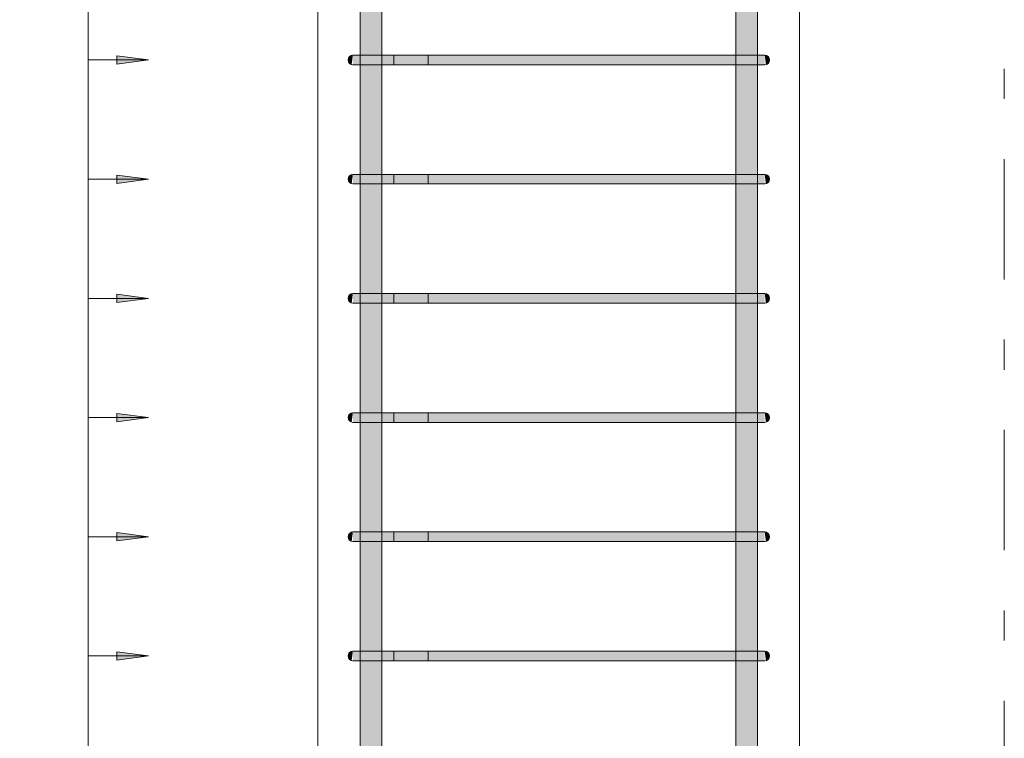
# Model space of a CAD drawing. Header units: millimetres. Extents: x 4307 to 42792, y 1610 to 10025.
# Tile 2 of 256: x 5152 to 5970, y 3254 to 3851. Entities that reach past the tile are written whole.
import ezdxf

# ---------------------------------------------------------------- set-up
doc = ezdxf.new("R2010")
doc.units = ezdxf.units.MM
doc.linetypes.add('Čára osnovy', pattern=[225, 100, -50, 25, -50])
for name, color, linetype, lineweight in [('A-ANNO-DIMS', 211, 'Continuous', 5), ('A-ANNO-DIMS-25', 211, 'Continuous', 5), ('S-COLS', 52, 'Continuous', 9), ('S-GRID', 1, 'Continuous', 5), ('S-RBAR', 171, 'Continuous', 5)]:
    doc.layers.add(name, color=color, linetype=linetype, lineweight=lineweight)
doc.styles.add('Arial_1', font='arial.ttf', dxfattribs={"height": 62.5})
doc.dimstyles.new('Výztuž_kusy__řezy__2', dxfattribs={"dimscale": 304.8, "dimtxt": 0.18, "dimasz": 0, "dimexe": 0, "dimexo": 0.0625, "dimgap": 0.082021, "dimtad": 1, "dimdec": 0, "dimzin": 0, "dimdsep": 46, "dimtxsty": 'Arial_1', "dimblk1": 'NONE', "dimblk2": 'NONE', "dimsah": 1, "dimcen": 0.09, "dimazin": 0, "dimtfac": 1, "dimtdec": 4, "dimtix": 1, "dimtmove": 0, "dimatfit": 3, "dimfxl": 0.164042, "dimfxlon": 1, "dimtvp": 1, "dimtfill": 1, "dimtolj": 1, "dimtzin": 0, "dimarcsym": 2})

# ---------------------------------------------------------------- blocks, each defined once
blk = doc.blocks.new('DIMBLOCK482-V1')
at = {"layer": 'A-ANNO-DIMS-25'}
for points in [[(5259.19, 3916.89), (5232.9, 3920.36), (5232.9, 3913.43)], [(5259.19, 3817.89), (5232.9, 3821.35), (5232.9, 3814.43)]]:
    blk.add_hatch(color=256, dxfattribs=at).paths.add_polyline_path(points)
for p, q in [((5209.19, 3916.89), (5209.19, 3817.89)), ((5209.19, 3916.89), (5209.19, 3916.89)), ((5209.19, 3916.89), (5259.19, 3916.89)), ((5259.19, 3916.89), (5232.9, 3920.36)), ((5232.9, 3920.36), (5232.9, 3913.43)), ((5232.9, 3913.43), (5259.19, 3916.89)), ((5259.19, 3817.89), (5232.9, 3821.35)), ((5232.9, 3821.35), (5232.9, 3814.43)), ((5209.19, 3817.89), (5209.19, 3817.89)), ((5209.19, 3817.89), (5259.19, 3817.89)), ((5232.9, 3814.43), (5259.19, 3817.89))]:
    blk.add_line(p, q, dxfattribs=at)
blk = doc.blocks.new('_None')
blk = doc.blocks.new('DIMBLOCK483-V1')
at = {"layer": 'A-ANNO-DIMS-25'}
for points in [[(5259.19, 3817.89), (5232.9, 3821.35), (5232.9, 3814.43)], [(5259.19, 3718.88), (5232.9, 3722.34), (5232.9, 3715.42)]]:
    blk.add_hatch(color=256, dxfattribs=at).paths.add_polyline_path(points)
for p, q in [((5259.19, 3817.89), (5232.9, 3821.35)), ((5232.9, 3821.35), (5232.9, 3814.43)), ((5209.19, 3817.89), (5209.19, 3718.88)), ((5209.19, 3817.89), (5209.19, 3817.89)), ((5209.19, 3817.89), (5259.19, 3817.89)), ((5232.9, 3814.43), (5259.19, 3817.89)), ((5259.19, 3718.88), (5232.9, 3722.34)), ((5232.9, 3722.34), (5232.9, 3715.42)), ((5209.19, 3718.88), (5209.19, 3718.88)), ((5209.19, 3718.88), (5259.19, 3718.88)), ((5232.9, 3715.42), (5259.19, 3718.88))]:
    blk.add_line(p, q, dxfattribs=at)
blk = doc.blocks.new('DIMBLOCK484-V1')
at = {"layer": 'A-ANNO-DIMS-25'}
for points in [[(5259.19, 3718.88), (5232.9, 3722.34), (5232.9, 3715.42)], [(5259.19, 3619.88), (5232.9, 3623.34), (5232.9, 3616.41)]]:
    blk.add_hatch(color=256, dxfattribs=at).paths.add_polyline_path(points)
for p, q in [((5259.19, 3718.88), (5232.9, 3722.34)), ((5232.9, 3722.34), (5232.9, 3715.42)), ((5209.19, 3718.88), (5209.19, 3619.88)), ((5209.19, 3718.88), (5209.19, 3718.88)), ((5209.19, 3718.88), (5259.19, 3718.88)), ((5232.9, 3715.42), (5259.19, 3718.88)), ((5259.19, 3619.88), (5232.9, 3623.34)), ((5232.9, 3623.34), (5232.9, 3616.41)), ((5209.19, 3619.88), (5209.19, 3619.88)), ((5209.19, 3619.88), (5259.19, 3619.88)), ((5232.9, 3616.41), (5259.19, 3619.88))]:
    blk.add_line(p, q, dxfattribs=at)
blk = doc.blocks.new('DIMBLOCK485-V1')
at = {"layer": 'A-ANNO-DIMS-25'}
for points in [[(5259.19, 3619.88), (5232.9, 3623.34), (5232.9, 3616.41)], [(5259.19, 3520.87), (5232.9, 3524.33), (5232.9, 3517.41)]]:
    blk.add_hatch(color=256, dxfattribs=at).paths.add_polyline_path(points)
for p, q in [((5259.19, 3619.88), (5232.9, 3623.34)), ((5232.9, 3623.34), (5232.9, 3616.41)), ((5209.19, 3619.88), (5209.19, 3520.87)), ((5209.19, 3619.88), (5209.19, 3619.88)), ((5209.19, 3619.88), (5259.19, 3619.88)), ((5232.9, 3616.41), (5259.19, 3619.88)), ((5209.19, 3520.87), (5209.19, 3520.87)), ((5209.19, 3520.87), (5259.19, 3520.87)), ((5259.19, 3520.87), (5232.9, 3524.33)), ((5232.9, 3524.33), (5232.9, 3517.41)), ((5232.9, 3517.41), (5259.19, 3520.87))]:
    blk.add_line(p, q, dxfattribs=at)
blk = doc.blocks.new('DIMBLOCK486-V1')
at = {"layer": 'A-ANNO-DIMS-25'}
for points in [[(5259.19, 3520.87), (5232.9, 3524.33), (5232.9, 3517.41)], [(5259.19, 3421.86), (5232.9, 3425.32), (5232.9, 3418.4)]]:
    blk.add_hatch(color=256, dxfattribs=at).paths.add_polyline_path(points)
for p, q in [((5209.19, 3520.87), (5209.19, 3421.86)), ((5209.19, 3520.87), (5209.19, 3520.87)), ((5209.19, 3520.87), (5259.19, 3520.87)), ((5259.19, 3520.87), (5232.9, 3524.33)), ((5232.9, 3524.33), (5232.9, 3517.41)), ((5232.9, 3517.41), (5259.19, 3520.87)), ((5209.19, 3421.86), (5209.19, 3421.86)), ((5209.19, 3421.86), (5259.19, 3421.86)), ((5259.19, 3421.86), (5232.9, 3425.32)), ((5232.9, 3425.32), (5232.9, 3418.4)), ((5232.9, 3418.4), (5259.19, 3421.86))]:
    blk.add_line(p, q, dxfattribs=at)
blk = doc.blocks.new('DIMBLOCK487-V1')
at = {"layer": 'A-ANNO-DIMS-25'}
for points in [[(5259.19, 3421.86), (5232.9, 3425.32), (5232.9, 3418.4)], [(5259.19, 3322.86), (5232.9, 3326.32), (5232.9, 3319.4)]]:
    blk.add_hatch(color=256, dxfattribs=at).paths.add_polyline_path(points)
for p, q in [((5209.19, 3421.86), (5209.19, 3322.86)), ((5209.19, 3421.86), (5209.19, 3421.86)), ((5209.19, 3421.86), (5259.19, 3421.86)), ((5259.19, 3421.86), (5232.9, 3425.32)), ((5232.9, 3425.32), (5232.9, 3418.4)), ((5232.9, 3418.4), (5259.19, 3421.86)), ((5209.19, 3322.86), (5209.19, 3322.86)), ((5209.19, 3322.86), (5259.19, 3322.86)), ((5259.19, 3322.86), (5232.9, 3326.32)), ((5232.9, 3326.32), (5232.9, 3319.4)), ((5232.9, 3319.4), (5259.19, 3322.86))]:
    blk.add_line(p, q, dxfattribs=at)
blk = doc.blocks.new('DIMBLOCK488-V1')
at = {"layer": 'A-ANNO-DIMS-25'}
for points in [[(5259.19, 3322.86), (5232.9, 3326.32), (5232.9, 3319.4)], [(5259.19, 3223.85), (5232.9, 3227.31), (5232.9, 3220.39)]]:
    blk.add_hatch(color=256, dxfattribs=at).paths.add_polyline_path(points)
for p, q in [((5209.19, 3322.86), (5209.19, 3223.85)), ((5209.19, 3322.86), (5209.19, 3322.86)), ((5209.19, 3322.86), (5259.19, 3322.86)), ((5259.19, 3322.86), (5232.9, 3326.32)), ((5232.9, 3326.32), (5232.9, 3319.4)), ((5232.9, 3319.4), (5259.19, 3322.86)), ((5209.19, 3223.85), (5209.19, 3223.85)), ((5209.19, 3223.85), (5259.19, 3223.85)), ((5259.19, 3223.85), (5232.9, 3227.31)), ((5232.9, 3227.31), (5232.9, 3220.39)), ((5232.9, 3220.39), (5259.19, 3223.85))]:
    blk.add_line(p, q, dxfattribs=at)
blk = doc.blocks.new('DIMBLOCK495-V1')
at = {"layer": 'A-ANNO-DIMS-25'}
for points in [[(5259.19, 5600), (5232.9, 5603.46), (5232.9, 5596.54)], [(5259.19, 5500.99), (5232.9, 5504.45), (5232.9, 5497.53)], [(5259.19, 5401.99), (5232.9, 5405.45), (5232.9, 5398.53)], [(5259.19, 5302.98), (5232.9, 5306.44), (5232.9, 5299.52)], [(5259.19, 5203.98), (5232.9, 5207.44), (5232.9, 5200.51)], [(5259.19, 5104.97), (5232.9, 5108.43), (5232.9, 5101.51)], [(5259.19, 5005.96), (5232.9, 5009.42), (5232.9, 5002.5)], [(5259.19, 4906.96), (5232.9, 4910.42), (5232.9, 4903.5)], [(5259.19, 4807.95), (5232.9, 4811.41), (5232.9, 4804.49)], [(5259.19, 4708.94), (5232.9, 4712.4), (5232.9, 4705.48)], [(5259.19, 4609.94), (5232.9, 4613.4), (5232.9, 4606.48)], [(5259.19, 4510.93), (5232.9, 4514.39), (5232.9, 4507.47)], [(5259.19, 4411.93), (5232.9, 4415.39), (5232.9, 4408.46)], [(5259.19, 4312.92), (5232.9, 4316.38), (5232.9, 4309.46)], [(5259.19, 4213.91), (5232.9, 4217.37), (5232.9, 4210.45)], [(5259.19, 4114.91), (5232.9, 4118.37), (5232.9, 4111.45)], [(5259.19, 4015.9), (5232.9, 4019.36), (5232.9, 4012.44)], [(5259.19, 3916.89), (5232.9, 3920.36), (5232.9, 3913.43)], [(5259.19, 3817.89), (5232.9, 3821.35), (5232.9, 3814.43)], [(5259.19, 3718.88), (5232.9, 3722.34), (5232.9, 3715.42)], [(5259.19, 3619.88), (5232.9, 3623.34), (5232.9, 3616.41)], [(5259.19, 3520.87), (5232.9, 3524.33), (5232.9, 3517.41)], [(5259.19, 3421.86), (5232.9, 3425.32), (5232.9, 3418.4)], [(5259.19, 3322.86), (5232.9, 3326.32), (5232.9, 3319.4)], [(5259.19, 3223.85), (5232.9, 3227.31), (5232.9, 3220.39)], [(5259.19, 3124.84), (5232.9, 3128.31), (5232.9, 3121.38)], [(5259.19, 3025.84), (5232.9, 3029.3), (5232.9, 3022.38)], [(5259.19, 2926.83), (5232.9, 2930.29), (5232.9, 2923.37)], [(5259.19, 2827.83), (5232.9, 2831.29), (5232.9, 2824.36)], [(5259.19, 2728.82), (5232.9, 2732.28), (5232.9, 2725.36)], [(5259.19, 2629.81), (5232.9, 2633.27), (5232.9, 2626.35)]]:
    blk.add_hatch(color=256, dxfattribs=at).paths.add_polyline_path(points)
for p, q in [((5259.19, 5600), (5232.9, 5603.46)), ((5232.9, 5603.46), (5232.9, 5596.54)), ((5209.19, 5600), (5209.19, 2629.81)), ((5209.19, 5600), (5209.19, 5500.99)), ((5209.19, 5600), (5209.19, 5600)), ((5209.19, 5600), (5259.19, 5600)), ((5232.9, 5596.54), (5259.19, 5600)), ((5259.19, 5500.99), (5232.9, 5504.45)), ((5232.9, 5504.45), (5232.9, 5497.53)), ((5209.19, 5500.99), (5209.19, 5401.99)), ((5209.19, 5500.99), (5209.19, 5500.99)), ((5209.19, 5500.99), (5259.19, 5500.99)), ((5232.9, 5497.53), (5259.19, 5500.99)), ((5259.19, 5401.99), (5232.9, 5405.45)), ((5232.9, 5405.45), (5232.9, 5398.53)), ((5209.19, 5401.99), (5209.19, 5302.98)), ((5209.19, 5401.99), (5209.19, 5401.99)), ((5209.19, 5401.99), (5259.19, 5401.99)), ((5232.9, 5398.53), (5259.19, 5401.99)), ((5209.19, 5302.98), (5209.19, 5203.98)), ((5209.19, 5302.98), (5209.19, 5302.98)), ((5209.19, 5302.98), (5259.19, 5302.98)), ((5259.19, 5302.98), (5232.9, 5306.44)), ((5232.9, 5306.44), (5232.9, 5299.52)), ((5232.9, 5299.52), (5259.19, 5302.98)), ((5209.19, 5203.98), (5209.19, 5104.97)), ((5209.19, 5203.98), (5209.19, 5203.98)), ((5209.19, 5203.98), (5259.19, 5203.98)), ((5259.19, 5203.98), (5232.9, 5207.44)), ((5232.9, 5207.44), (5232.9, 5200.51)), ((5232.9, 5200.51), (5259.19, 5203.98)), ((5209.19, 5104.97), (5209.19, 5005.96)), ((5209.19, 5104.97), (5209.19, 5104.97)), ((5209.19, 5104.97), (5259.19, 5104.97)), ((5259.19, 5104.97), (5232.9, 5108.43)), ((5232.9, 5108.43), (5232.9, 5101.51)), ((5232.9, 5101.51), (5259.19, 5104.97)), ((5209.19, 5005.96), (5209.19, 4906.96)), ((5209.19, 5005.96), (5209.19, 5005.96)), ((5209.19, 5005.96), (5259.19, 5005.96)), ((5259.19, 5005.96), (5232.9, 5009.42)), ((5232.9, 5009.42), (5232.9, 5002.5)), ((5232.9, 5002.5), (5259.19, 5005.96)), ((5209.19, 4906.96), (5209.19, 4807.95)), ((5209.19, 4906.96), (5209.19, 4906.96)), ((5209.19, 4906.96), (5259.19, 4906.96)), ((5259.19, 4906.96), (5232.9, 4910.42)), ((5232.9, 4910.42), (5232.9, 4903.5)), ((5232.9, 4903.5), (5259.19, 4906.96)), ((5259.19, 4807.95), (5232.9, 4811.41)), ((5232.9, 4811.41), (5232.9, 4804.49)), ((5209.19, 4807.95), (5209.19, 4708.94)), ((5209.19, 4807.95), (5209.19, 4807.95)), ((5209.19, 4807.95), (5259.19, 4807.95)), ((5232.9, 4804.49), (5259.19, 4807.95)), ((5259.19, 4708.94), (5232.9, 4712.4)), ((5232.9, 4712.4), (5232.9, 4705.48)), ((5209.19, 4708.94), (5209.19, 4609.94)), ((5209.19, 4708.94), (5209.19, 4708.94)), ((5209.19, 4708.94), (5259.19, 4708.94)), ((5232.9, 4705.48), (5259.19, 4708.94)), ((5259.19, 4609.94), (5232.9, 4613.4)), ((5232.9, 4613.4), (5232.9, 4606.48)), ((5209.19, 4609.94), (5209.19, 4510.93)), ((5209.19, 4609.94), (5209.19, 4609.94)), ((5209.19, 4609.94), (5259.19, 4609.94)), ((5232.9, 4606.48), (5259.19, 4609.94)), ((5259.19, 4510.93), (5232.9, 4514.39)), ((5232.9, 4514.39), (5232.9, 4507.47)), ((5209.19, 4510.93), (5209.19, 4411.93)), ((5209.19, 4510.93), (5209.19, 4510.93)), ((5209.19, 4510.93), (5259.19, 4510.93)), ((5232.9, 4507.47), (5259.19, 4510.93)), ((5209.19, 4411.93), (5209.19, 4312.92)), ((5209.19, 4411.93), (5209.19, 4411.93)), ((5209.19, 4411.93), (5259.19, 4411.93)), ((5259.19, 4411.93), (5232.9, 4415.39)), ((5232.9, 4415.39), (5232.9, 4408.46)), ((5232.9, 4408.46), (5259.19, 4411.93)), ((5209.19, 4312.92), (5209.19, 4213.91)), ((5209.19, 4312.92), (5209.19, 4312.92)), ((5209.19, 4312.92), (5259.19, 4312.92)), ((5259.19, 4312.92), (5232.9, 4316.38)), ((5232.9, 4316.38), (5232.9, 4309.46)), ((5232.9, 4309.46), (5259.19, 4312.92)), ((5209.19, 4213.91), (5209.19, 4114.91)), ((5209.19, 4213.91), (5209.19, 4213.91)), ((5209.19, 4213.91), (5259.19, 4213.91)), ((5259.19, 4213.91), (5232.9, 4217.37)), ((5232.9, 4217.37), (5232.9, 4210.45)), ((5232.9, 4210.45), (5259.19, 4213.91)), ((5209.19, 4114.91), (5209.19, 4015.9)), ((5209.19, 4114.91), (5209.19, 4114.91)), ((5209.19, 4114.91), (5259.19, 4114.91)), ((5259.19, 4114.91), (5232.9, 4118.37)), ((5232.9, 4118.37), (5232.9, 4111.45)), ((5232.9, 4111.45), (5259.19, 4114.91)), ((5209.19, 4015.9), (5209.19, 3916.89)), ((5209.19, 4015.9), (5209.19, 4015.9)), ((5209.19, 4015.9), (5259.19, 4015.9)), ((5259.19, 4015.9), (5232.9, 4019.36)), ((5232.9, 4019.36), (5232.9, 4012.44)), ((5232.9, 4012.44), (5259.19, 4015.9)), ((5209.19, 3916.89), (5209.19, 3817.89)), ((5209.19, 3916.89), (5209.19, 3916.89)), ((5209.19, 3916.89), (5259.19, 3916.89)), ((5259.19, 3916.89), (5232.9, 3920.36)), ((5232.9, 3920.36), (5232.9, 3913.43)), ((5232.9, 3913.43), (5259.19, 3916.89)), ((5259.19, 3817.89), (5232.9, 3821.35)), ((5232.9, 3821.35), (5232.9, 3814.43)), ((5209.19, 3817.89), (5209.19, 3718.88)), ((5209.19, 3817.89), (5209.19, 3817.89)), ((5209.19, 3817.89), (5259.19, 3817.89)), ((5232.9, 3814.43), (5259.19, 3817.89)), ((5259.19, 3718.88), (5232.9, 3722.34)), ((5232.9, 3722.34), (5232.9, 3715.42)), ((5209.19, 3718.88), (5209.19, 3619.88)), ((5209.19, 3718.88), (5209.19, 3718.88)), ((5209.19, 3718.88), (5259.19, 3718.88)), ((5232.9, 3715.42), (5259.19, 3718.88)), ((5259.19, 3619.88), (5232.9, 3623.34)), ((5232.9, 3623.34), (5232.9, 3616.41)), ((5209.19, 3619.88), (5209.19, 3520.87)), ((5209.19, 3619.88), (5209.19, 3619.88)), ((5209.19, 3619.88), (5259.19, 3619.88)), ((5232.9, 3616.41), (5259.19, 3619.88)), ((5209.19, 3520.87), (5209.19, 3421.86)), ((5209.19, 3520.87), (5209.19, 3520.87)), ((5209.19, 3520.87), (5259.19, 3520.87)), ((5259.19, 3520.87), (5232.9, 3524.33)), ((5232.9, 3524.33), (5232.9, 3517.41)), ((5232.9, 3517.41), (5259.19, 3520.87)), ((5209.19, 3421.86), (5209.19, 3322.86)), ((5209.19, 3421.86), (5209.19, 3421.86)), ((5209.19, 3421.86), (5259.19, 3421.86)), ((5259.19, 3421.86), (5232.9, 3425.32)), ((5232.9, 3425.32), (5232.9, 3418.4)), ((5232.9, 3418.4), (5259.19, 3421.86)), ((5209.19, 3322.86), (5209.19, 3223.85)), ((5209.19, 3322.86), (5209.19, 3322.86)), ((5209.19, 3322.86), (5259.19, 3322.86)), ((5259.19, 3322.86), (5232.9, 3326.32)), ((5232.9, 3326.32), (5232.9, 3319.4)), ((5232.9, 3319.4), (5259.19, 3322.86)), ((5209.19, 3223.85), (5209.19, 3124.84)), ((5209.19, 3223.85), (5209.19, 3223.85)), ((5209.19, 3223.85), (5259.19, 3223.85)), ((5259.19, 3223.85), (5232.9, 3227.31)), ((5232.9, 3227.31), (5232.9, 3220.39)), ((5232.9, 3220.39), (5259.19, 3223.85)), ((5209.19, 3124.84), (5209.19, 3025.84)), ((5209.19, 3124.84), (5209.19, 3124.84)), ((5209.19, 3124.84), (5259.19, 3124.84)), ((5259.19, 3124.84), (5232.9, 3128.31)), ((5232.9, 3128.31), (5232.9, 3121.38)), ((5232.9, 3121.38), (5259.19, 3124.84)), ((5209.19, 3025.84), (5209.19, 2926.83)), ((5209.19, 3025.84), (5209.19, 3025.84)), ((5209.19, 3025.84), (5259.19, 3025.84)), ((5259.19, 3025.84), (5232.9, 3029.3)), ((5232.9, 3029.3), (5232.9, 3022.38)), ((5232.9, 3022.38), (5259.19, 3025.84)), ((5259.19, 2926.83), (5232.9, 2930.29)), ((5232.9, 2930.29), (5232.9, 2923.37)), ((5209.19, 2926.83), (5209.19, 2827.83)), ((5209.19, 2926.83), (5209.19, 2926.83)), ((5209.19, 2926.83), (5259.19, 2926.83)), ((5232.9, 2923.37), (5259.19, 2926.83)), ((5259.19, 2827.83), (5232.9, 2831.29)), ((5232.9, 2831.29), (5232.9, 2824.36)), ((5209.19, 2827.83), (5209.19, 2728.82)), ((5209.19, 2827.83), (5209.19, 2827.83)), ((5209.19, 2827.83), (5259.19, 2827.83)), ((5232.9, 2824.36), (5259.19, 2827.83)), ((5259.19, 2728.82), (5232.9, 2732.28)), ((5232.9, 2732.28), (5232.9, 2725.36)), ((5209.19, 2728.82), (5209.19, 2629.81)), ((5209.19, 2728.82), (5209.19, 2728.82)), ((5209.19, 2728.82), (5259.19, 2728.82)), ((5232.9, 2725.36), (5259.19, 2728.82)), ((5259.19, 2629.81), (5232.9, 2633.27)), ((5232.9, 2633.27), (5232.9, 2626.35)), ((5209.19, 2629.81), (5209.19, 2629.81)), ((5209.19, 2629.81), (5259.19, 2629.81)), ((5232.9, 2626.35), (5259.19, 2629.81))]:
    blk.add_line(p, q, dxfattribs=at)

msp = doc.modelspace()

# ---------------------------------------------------------------- hatches: boundary and pattern name
at = {"layer": 'S-RBAR'}
h = msp.add_hatch(color=7, dxfattribs=at)
h.paths.add_polyline_path([(5441.35, 2610), (5453.05, 2610), (5452.83, 2625.81), (5435.05, 2625.81), (5435.05, 2610), (5438.1, 2610)])
h.paths.add_polyline_path([(5438.1, 2633.81), (5453.05, 2633.81), (5452.83, 2724.82), (5435.05, 2724.82), (5435.05, 2633.81)])
h.paths.add_polyline_path([(5445.17, 2732.82), (5453.05, 2732.82), (5452.83, 2823.83), (5435.05, 2823.83), (5435.05, 2732.82), (5444.85, 2732.82)])
h.paths.add_polyline_path([(5445.17, 2831.83), (5453.05, 2831.83), (5452.83, 2922.83), (5435.05, 2922.83), (5435.05, 2831.83), (5444.85, 2831.83)])
h.paths.add_polyline_path([(5452.83, 2930.83), (5453.05, 2930.83), (5452.83, 3021.84), (5435.05, 3021.84), (5435.05, 2930.83), (5449, 2930.83)])
h.paths.add_polyline_path([(5441.35, 3029.84), (5453.05, 3029.84), (5452.83, 3120.84), (5435.05, 3120.84), (5435.05, 3029.84), (5438.1, 3029.84)])
h.paths.add_polyline_path([(5441.35, 3128.84), (5453.05, 3128.84), (5452.83, 3219.85), (5435.05, 3219.85), (5435.05, 3128.84), (5438.1, 3128.84)])
h.paths.add_polyline_path([(5445.17, 3227.85), (5453.05, 3227.85), (5452.83, 3318.86), (5435.05, 3318.86), (5435.05, 3227.85), (5444.85, 3227.85)])
h.paths.add_polyline_path([(5441.35, 3326.86), (5453.05, 3326.86), (5452.83, 3417.86), (5435.05, 3417.86), (5435.05, 3326.86), (5438.1, 3326.86)])
h.paths.add_polyline_path([(5444.85, 3425.86), (5453.05, 3425.86), (5452.83, 3516.87), (5435.05, 3516.87), (5435.05, 3425.86), (5441.35, 3425.86)])
h.paths.add_polyline_path([(5445.17, 3524.87), (5453.05, 3524.87), (5452.83, 3615.88), (5435.05, 3615.88), (5435.05, 3524.87), (5444.85, 3524.87)])
h.paths.add_polyline_path([(5452.83, 3623.88), (5453.05, 3623.88), (5452.83, 3714.88), (5435.05, 3714.88), (5435.05, 3623.88), (5449, 3623.88)])
h.paths.add_polyline_path([(5441.35, 3722.88), (5453.05, 3722.88), (5452.83, 3813.89), (5435.05, 3813.89), (5435.05, 3722.88), (5438.1, 3722.88)])
h.paths.add_polyline_path([(5441.35, 3821.89), (5453.05, 3821.89), (5452.83, 3912.89), (5435.05, 3912.89), (5435.05, 3821.89), (5438.1, 3821.89)])
h.paths.add_polyline_path([(5441.35, 3920.89), (5453.05, 3920.89), (5452.83, 4011.9), (5435.05, 4011.9), (5435.05, 3920.89), (5438.1, 3920.89)])
h.paths.add_polyline_path([(5444.85, 4019.9), (5453.05, 4019.9), (5452.83, 4110.91), (5435.05, 4110.91), (5435.05, 4019.9), (5441.35, 4019.9)])
h.paths.add_polyline_path([(5435.05, 4118.91), (5453.05, 4118.91), (5452.83, 4209.91), (5435.05, 4209.91), (5435.05, 4149.2)])
h.paths.add_polyline_path([(5445.17, 4217.91), (5453.05, 4217.91), (5452.83, 4308.92), (5435.05, 4308.64), (5435.05, 4217.91), (5444.85, 4217.91)])
h.paths.add_polyline_path([(5441.35, 4316.92), (5453.05, 4316.92), (5452.83, 4407.93), (5435.05, 4407.93), (5435.05, 4316.92), (5438.1, 4316.92)])
h.paths.add_polyline_path([(5453.05, 4415.93), (5452.83, 4506.93), (5435.05, 4506.93), (5435.05, 4415.93), (5452.83, 4415.93)])
h.paths.add_polyline_path([(5441.35, 4514.93), (5453.05, 4514.93), (5452.83, 4605.94), (5435.05, 4605.94), (5435.05, 4514.93), (5438.1, 4514.93)])
h.paths.add_polyline_path([(5441.35, 4613.94), (5453.05, 4613.94), (5452.83, 4704.94), (5435.05, 4704.94), (5435.05, 4613.94), (5438.1, 4613.94)])
h.paths.add_polyline_path([(5445.17, 4712.94), (5453.05, 4712.94), (5452.83, 4803.95), (5435.05, 4803.95), (5435.05, 4712.94), (5444.85, 4712.94)])
h.paths.add_polyline_path([(5444.85, 4811.95), (5453.05, 4811.95), (5452.83, 4902.96), (5435.05, 4902.96), (5435.05, 4811.95), (5441.35, 4811.95)])
h.paths.add_polyline_path([(5445.17, 4910.96), (5453.05, 4910.96), (5452.83, 5001.96), (5435.05, 5001.96), (5435.05, 4910.96), (5444.85, 4910.96)])
h.paths.add_polyline_path([(5445.17, 5009.96), (5453.05, 5009.96), (5452.83, 5100.97), (5435.05, 5100.97), (5435.05, 5009.96), (5444.85, 5009.96)])
h.paths.add_polyline_path([(5452.83, 5108.97), (5453.05, 5108.97), (5452.83, 5199.98), (5435.05, 5199.98), (5435.05, 5108.97), (5449, 5108.97)])
h.paths.add_polyline_path([(5441.35, 5207.98), (5453.05, 5207.98), (5452.83, 5298.98), (5435.05, 5298.98), (5435.05, 5207.98), (5438.1, 5207.98)])
h.paths.add_polyline_path([(5441.35, 5306.98), (5453.05, 5306.98), (5452.83, 5397.99), (5435.05, 5397.99), (5435.05, 5306.98), (5438.1, 5306.98)])
h.paths.add_polyline_path([(5441.35, 5405.99), (5453.05, 5405.99), (5452.83, 5496.99), (5435.05, 5496.99), (5435.05, 5405.99), (5438.1, 5405.99)])
h.paths.add_polyline_path([(5441.35, 5504.99), (5453.05, 5504.99), (5452.83, 5596), (5435.05, 5596), (5435.05, 5504.99), (5438.1, 5504.99)])
h.paths.add_polyline_path([(5445.17, 5604), (5453.05, 5604), (5452.83, 5610), (5435.05, 5610), (5435.05, 5604), (5444.85, 5604)])
h = msp.add_hatch(color=7, dxfattribs=at)
h.paths.add_polyline_path([(5758.65, 2610), (5764.95, 2610), (5764.95, 2625.81), (5746.95, 2625.81), (5746.95, 2610), (5754.83, 2610)])
h.paths.add_polyline_path([(5746.95, 2633.81), (5764.95, 2633.81), (5764.95, 2724.82), (5746.95, 2724.82), (5746.95, 2661.13)])
h.paths.add_polyline_path([(5761.9, 2732.82), (5764.95, 2732.82), (5764.95, 2823.83), (5746.95, 2823.83), (5746.95, 2732.82), (5758.65, 2732.82)])
h.paths.add_polyline_path([(5761.9, 2831.83), (5764.95, 2831.83), (5764.95, 2922.83), (5746.95, 2922.83), (5746.95, 2831.83), (5758.65, 2831.83)])
h.paths.add_polyline_path([(5746.95, 2930.83), (5764.95, 2930.83), (5764.95, 3021.84), (5746.95, 3021.84), (5746.95, 2980)])
h.paths.add_polyline_path([(5761.9, 3029.84), (5764.95, 3029.84), (5764.95, 3120.84), (5746.95, 3120.84), (5746.95, 3029.84), (5758.65, 3029.84)])
h.paths.add_polyline_path([(5761.9, 3128.84), (5764.95, 3128.84), (5764.95, 3219.85), (5746.95, 3219.85), (5746.95, 3128.84), (5758.65, 3128.84)])
h.paths.add_polyline_path([(5761.9, 3227.85), (5764.95, 3227.85), (5764.95, 3318.86), (5746.95, 3318.86), (5746.95, 3227.85), (5758.65, 3227.85)])
h.paths.add_polyline_path([(5761.9, 3326.86), (5764.95, 3326.86), (5764.95, 3417.86), (5746.95, 3417.86), (5746.95, 3326.86), (5758.65, 3326.86)])
h.paths.add_polyline_path([(5761.9, 3425.86), (5764.95, 3425.86), (5764.95, 3516.87), (5746.95, 3516.87), (5746.95, 3425.86), (5758.65, 3425.86)])
h.paths.add_polyline_path([(5761.9, 3524.87), (5764.95, 3524.87), (5764.95, 3615.88), (5746.95, 3615.88), (5746.95, 3524.87), (5758.65, 3524.87)])
h.paths.add_polyline_path([(5746.95, 3623.88), (5764.95, 3623.88), (5764.95, 3714.88), (5746.95, 3714.88), (5746.95, 3670.89)])
h.paths.add_polyline_path([(5761.9, 3722.88), (5764.95, 3722.88), (5764.95, 3813.89), (5746.95, 3813.89), (5746.95, 3722.88), (5758.65, 3722.88)])
h.paths.add_polyline_path([(5761.9, 3821.89), (5764.95, 3821.89), (5764.95, 3912.89), (5746.95, 3912.89), (5746.95, 3821.89), (5758.65, 3821.89)])
h.paths.add_polyline_path([(5761.9, 3920.89), (5764.95, 3920.89), (5764.95, 4011.9), (5746.95, 4011.9), (5746.95, 3920.89), (5758.65, 3920.89)])
h.paths.add_polyline_path([(5761.9, 4019.9), (5764.95, 4019.9), (5764.95, 4110.91), (5746.95, 4110.91), (5746.95, 4019.9), (5758.65, 4019.9)])
h.paths.add_polyline_path([(5758.65, 4118.91), (5764.95, 4118.91), (5764.95, 4209.91), (5746.95, 4209.91), (5746.95, 4118.91), (5754.83, 4118.91)])
h.paths.add_polyline_path([(5761.9, 4217.91), (5764.95, 4217.91), (5764.95, 4308.92), (5746.95, 4308.64), (5746.95, 4217.91), (5758.65, 4217.91)])
h.paths.add_polyline_path([(5761.9, 4316.92), (5764.95, 4316.92), (5764.95, 4407.93), (5746.95, 4407.93), (5746.95, 4316.92), (5758.65, 4316.92)])
h.paths.add_polyline_path([(5746.95, 4415.93), (5764.95, 4415.93), (5764.95, 4506.93), (5746.95, 4506.93), (5746.95, 4468.07)])
h.paths.add_polyline_path([(5761.9, 4514.93), (5764.95, 4514.93), (5764.95, 4605.94), (5746.95, 4605.94), (5746.95, 4514.93), (5758.65, 4514.93)])
h.paths.add_polyline_path([(5761.9, 4613.94), (5764.95, 4613.94), (5764.95, 4704.94), (5746.95, 4704.94), (5746.95, 4613.94), (5758.65, 4613.94)])
h.paths.add_polyline_path([(5761.9, 4712.94), (5764.95, 4712.94), (5764.95, 4803.95), (5746.95, 4803.95), (5746.95, 4712.94), (5758.65, 4712.94)])
h.paths.add_polyline_path([(5761.9, 4811.95), (5764.95, 4811.95), (5764.95, 4902.96), (5746.95, 4902.96), (5746.95, 4811.95), (5758.65, 4811.95)])
h.paths.add_polyline_path([(5761.9, 4910.96), (5764.95, 4910.96), (5764.95, 5001.96), (5746.95, 5001.96), (5746.95, 4910.96), (5758.65, 4910.96)])
h.paths.add_polyline_path([(5761.9, 5009.96), (5764.95, 5009.96), (5764.95, 5100.97), (5746.95, 5100.97), (5746.95, 5009.96), (5758.65, 5009.96)])
h.paths.add_polyline_path([(5746.95, 5108.97), (5764.95, 5108.97), (5764.95, 5199.98), (5746.95, 5199.98), (5746.95, 5158.96)])
h.paths.add_polyline_path([(5761.9, 5207.98), (5764.95, 5207.98), (5764.95, 5298.98), (5746.95, 5298.98), (5746.95, 5207.98), (5758.65, 5207.98)])
h.paths.add_polyline_path([(5761.9, 5306.98), (5764.95, 5306.98), (5764.95, 5397.99), (5746.95, 5397.99), (5746.95, 5306.98), (5758.65, 5306.98)])
h.paths.add_polyline_path([(5761.9, 5405.99), (5764.95, 5405.99), (5764.95, 5496.99), (5746.95, 5496.99), (5746.95, 5405.99), (5758.65, 5405.99)])
h.paths.add_polyline_path([(5761.9, 5504.99), (5764.95, 5504.99), (5764.95, 5596), (5746.95, 5596), (5746.95, 5504.99), (5758.65, 5504.99)])
h.paths.add_polyline_path([(5754.83, 5604), (5764.95, 5604), (5764.95, 5610), (5746.95, 5610), (5746.95, 5604), (5751, 5604)])
for points in [[(5427.96, 3814.02), (5429, 3821.89), (5427, 3821.35), (5425.54, 3819.89), (5425, 3817.89), (5425.54, 3815.89), (5427.42, 3814.25)], [(5434.86, 3813.89), (5449, 3813.89), (5449, 3821.89), (5429, 3821.89), (5429, 3813.89), (5432.69, 3813.89)], [(5741.56, 3813.89), (5751, 3813.89), (5751, 3821.89), (5449, 3821.89), (5449, 3813.89), (5663.02, 3813.89)], [(5769.48, 3813.89), (5771, 3814.02), (5771, 3821.89), (5751, 3821.89), (5751, 3813.89), (5767.31, 3813.89)], [(5772.04, 3814.02), (5773, 3814.42), (5774.46, 3815.89), (5775, 3817.89), (5774.46, 3819.89), (5773, 3821.35), (5771, 3821.89), (5771.66, 3816.85)], [(5427.96, 3715.02), (5429, 3722.88), (5427, 3722.35), (5425.54, 3720.88), (5425, 3718.88), (5425.54, 3716.88), (5427.42, 3715.24)], [(5434.86, 3714.88), (5449, 3714.88), (5449, 3722.88), (5429, 3722.88), (5429, 3714.88), (5432.69, 3714.88)], [(5741.56, 3714.88), (5751, 3714.88), (5751, 3722.88), (5449, 3722.88), (5449, 3714.88), (5663.02, 3714.88)], [(5769.48, 3714.88), (5771, 3715.02), (5771, 3722.88), (5751, 3722.88), (5751, 3714.88), (5767.31, 3714.88)], [(5772.04, 3715.02), (5773, 3715.42), (5774.46, 3716.88), (5775, 3718.88), (5774.46, 3720.88), (5773, 3722.35), (5771, 3722.88), (5771.66, 3717.85)], [(5427.96, 3616.01), (5429, 3623.88), (5427, 3623.34), (5425.54, 3621.88), (5425, 3619.88), (5425.54, 3617.88), (5427.42, 3616.24)], [(5445.17, 3615.88), (5449, 3615.88), (5449, 3623.88), (5429, 3623.88), (5429, 3615.88), (5444.85, 3615.88)], [(5505.96, 3615.88), (5751, 3615.88), (5751, 3623.88), (5449, 3623.88), (5449, 3615.88), (5466.69, 3615.88)], [(5751, 3615.88), (5771, 3616.01), (5771, 3623.88), (5751, 3623.88), (5751, 3617.75)], [(5772.04, 3616.01), (5773, 3616.41), (5774.46, 3617.88), (5775, 3619.88), (5774.46, 3621.88), (5773, 3623.34), (5771, 3623.88), (5771.81, 3617.75)], [(5427.96, 3517.01), (5429, 3524.87), (5427, 3524.33), (5425.54, 3522.87), (5425, 3520.87), (5425.54, 3518.87), (5427.42, 3517.23)], [(5434.86, 3516.87), (5449, 3516.87), (5449, 3524.87), (5429, 3524.87), (5429, 3516.87), (5432.69, 3516.87)], [(5741.56, 3516.87), (5751, 3516.87), (5751, 3524.87), (5449, 3524.87), (5449, 3516.87), (5663.02, 3516.87)], [(5769.48, 3516.87), (5771, 3517.01), (5771, 3524.87), (5751, 3524.87), (5751, 3516.87), (5767.31, 3516.87)], [(5772.04, 3517.01), (5773, 3517.4), (5774.46, 3518.87), (5775, 3520.87), (5774.46, 3522.87), (5773, 3524.33), (5771, 3524.87), (5771.66, 3519.83)], [(5427.96, 3418), (5429, 3425.86), (5427, 3425.33), (5425.54, 3423.86), (5425, 3421.86), (5425.54, 3419.86), (5427.42, 3418.22)], [(5434.86, 3417.86), (5449, 3417.86), (5449, 3425.86), (5429, 3425.86), (5429, 3417.86), (5432.69, 3417.86)], [(5741.56, 3417.86), (5751, 3417.86), (5751, 3425.86), (5449, 3425.86), (5449, 3417.86), (5663.02, 3417.86)], [(5769.48, 3417.86), (5771, 3418), (5771, 3425.86), (5751, 3425.86), (5751, 3417.86), (5767.31, 3417.86)], [(5772.04, 3418), (5773, 3418.4), (5774.46, 3419.86), (5775, 3421.86), (5774.46, 3423.86), (5773, 3425.33), (5771, 3425.86), (5771.66, 3420.83)], [(5427.96, 3318.99), (5429, 3326.86), (5427, 3326.32), (5425.54, 3324.86), (5425, 3322.86), (5425.54, 3320.86), (5427.42, 3319.22)], [(5434.86, 3318.86), (5449, 3318.86), (5449, 3326.86), (5429, 3326.86), (5429, 3318.86), (5432.69, 3318.86)], [(5741.56, 3318.86), (5751, 3318.86), (5751, 3326.86), (5449, 3326.86), (5449, 3318.86), (5663.02, 3318.86)], [(5769.48, 3318.86), (5771, 3318.99), (5771, 3326.86), (5751, 3326.86), (5751, 3318.86), (5767.31, 3318.86)], [(5772.04, 3318.99), (5773, 3319.39), (5774.46, 3320.86), (5775, 3322.86), (5774.46, 3324.86), (5773, 3326.32), (5771, 3326.86), (5771.66, 3321.82)]]:
    msp.add_hatch(color=7, dxfattribs=at).paths.add_polyline_path(points)

# ---------------------------------------------------------------- linework, layer by layer
at = {"layer": 'S-COLS'}
for p, q in [((5400, 5870), (5400, 2605)), ((5400, 5620), (5400, 2605)), ((5800, 5620), (5800, 2605)), ((5800, 2605), (5800, 5620))]:
    msp.add_line(p, q, dxfattribs=at)
at = {"layer": 'S-GRID', "linetype": 'Čára osnovy', "lineweight": 9}
msp.add_line((5970, 2060.61), (5970, 9495.06), dxfattribs=at)
at = {"layer": 'S-RBAR'}
for p, q in [((5435.05, 2610), (5435.05, 5610)), ((5435.05, 2610), (5435.05, 5610)), ((5453.05, 2610), (5453.05, 5610)), ((5453.05, 2610), (5453.05, 5610)), ((5746.95, 2610), (5746.95, 5610)), ((5746.95, 2610), (5746.95, 5610)), ((5764.95, 2610), (5764.95, 5610)), ((5764.95, 2610), (5764.95, 5610)), ((5434.86, 3821.89), (5429, 3821.89)), ((5449, 3821.89), (5429, 3821.89)), ((5449, 3821.89), (5429, 3821.89)), ((5463.14, 3821.89), (5429, 3821.89)), ((5463.14, 3821.89), (5434.86, 3821.89)), ((5449, 3821.89), (5751, 3821.89)), ((5751, 3821.89), (5449, 3821.89)), ((5463.14, 3821.89), (5463.14, 3813.89)), ((5463.14, 3821.89), (5491.43, 3821.89)), ((5491.43, 3813.89), (5491.43, 3821.89)), ((5771, 3821.89), (5751, 3821.89)), ((5771, 3821.89), (5751, 3821.89)), ((5434.86, 3813.89), (5429, 3813.89)), ((5449, 3813.89), (5429, 3813.89)), ((5463.14, 3813.89), (5429, 3813.89)), ((5463.14, 3813.89), (5434.86, 3813.89)), ((5449, 3813.89), (5434.86, 3813.89)), ((5449, 3813.89), (5751, 3813.89)), ((5751, 3813.89), (5449, 3813.89)), ((5463.14, 3813.89), (5491.43, 3813.89)), ((5771, 3813.89), (5751, 3813.89)), ((5771, 3813.89), (5751, 3813.89)), ((5434.86, 3722.88), (5429, 3722.88)), ((5449, 3722.88), (5429, 3722.88)), ((5449, 3722.88), (5429, 3722.88)), ((5463.14, 3722.88), (5429, 3722.88)), ((5463.14, 3722.88), (5434.86, 3722.88)), ((5449, 3722.88), (5751, 3722.88)), ((5751, 3722.88), (5449, 3722.88)), ((5463.14, 3722.88), (5463.14, 3714.88)), ((5463.14, 3722.88), (5491.43, 3722.88)), ((5491.43, 3714.88), (5491.43, 3722.88)), ((5771, 3722.88), (5751, 3722.88)), ((5771, 3722.88), (5751, 3722.88)), ((5434.86, 3714.88), (5429, 3714.88)), ((5449, 3714.88), (5429, 3714.88)), ((5463.14, 3714.88), (5429, 3714.88)), ((5463.14, 3714.88), (5434.86, 3714.88)), ((5449, 3714.88), (5434.86, 3714.88)), ((5449, 3714.88), (5751, 3714.88)), ((5751, 3714.88), (5449, 3714.88)), ((5463.14, 3714.88), (5491.43, 3714.88)), ((5771, 3714.88), (5751, 3714.88)), ((5771, 3714.88), (5751, 3714.88)), ((5434.86, 3623.88), (5429, 3623.88)), ((5449, 3623.88), (5429, 3623.88)), ((5449, 3623.88), (5429, 3623.88)), ((5463.14, 3623.88), (5429, 3623.88)), ((5463.14, 3623.88), (5434.86, 3623.88)), ((5449, 3623.88), (5751, 3623.88)), ((5751, 3623.88), (5449, 3623.88)), ((5463.14, 3623.88), (5463.14, 3615.88)), ((5463.14, 3623.88), (5491.43, 3623.88)), ((5491.43, 3615.88), (5491.43, 3623.88)), ((5771, 3623.88), (5751, 3623.88)), ((5771, 3623.88), (5751, 3623.88)), ((5434.86, 3615.88), (5429, 3615.88)), ((5449, 3615.88), (5429, 3615.88)), ((5463.14, 3615.88), (5429, 3615.88)), ((5463.14, 3615.88), (5434.86, 3615.88)), ((5449, 3615.88), (5434.86, 3615.88)), ((5449, 3615.88), (5751, 3615.88)), ((5751, 3615.88), (5449, 3615.88)), ((5463.14, 3615.88), (5491.43, 3615.88)), ((5771, 3615.88), (5751, 3615.88)), ((5771, 3615.88), (5751, 3615.88)), ((5434.86, 3524.87), (5429, 3524.87)), ((5449, 3524.87), (5429, 3524.87)), ((5449, 3524.87), (5429, 3524.87)), ((5463.14, 3524.87), (5429, 3524.87)), ((5463.14, 3524.87), (5434.86, 3524.87)), ((5449, 3524.87), (5751, 3524.87)), ((5751, 3524.87), (5449, 3524.87)), ((5463.14, 3524.87), (5463.14, 3516.87)), ((5463.14, 3524.87), (5491.43, 3524.87)), ((5491.43, 3516.87), (5491.43, 3524.87)), ((5771, 3524.87), (5751, 3524.87)), ((5771, 3524.87), (5751, 3524.87)), ((5434.86, 3516.87), (5429, 3516.87)), ((5449, 3516.87), (5429, 3516.87)), ((5463.14, 3516.87), (5429, 3516.87)), ((5463.14, 3516.87), (5434.86, 3516.87)), ((5449, 3516.87), (5434.86, 3516.87)), ((5449, 3516.87), (5751, 3516.87)), ((5751, 3516.87), (5449, 3516.87)), ((5463.14, 3516.87), (5491.43, 3516.87)), ((5771, 3516.87), (5751, 3516.87)), ((5771, 3516.87), (5751, 3516.87)), ((5434.86, 3425.86), (5429, 3425.86)), ((5449, 3425.86), (5429, 3425.86)), ((5449, 3425.86), (5429, 3425.86)), ((5463.14, 3425.86), (5429, 3425.86)), ((5463.14, 3425.86), (5434.86, 3425.86)), ((5449, 3425.86), (5751, 3425.86)), ((5751, 3425.86), (5449, 3425.86)), ((5463.14, 3425.86), (5463.14, 3417.86)), ((5463.14, 3425.86), (5491.43, 3425.86)), ((5491.43, 3417.86), (5491.43, 3425.86)), ((5771, 3425.86), (5751, 3425.86)), ((5771, 3425.86), (5751, 3425.86)), ((5434.86, 3417.86), (5429, 3417.86)), ((5449, 3417.86), (5429, 3417.86)), ((5463.14, 3417.86), (5429, 3417.86)), ((5463.14, 3417.86), (5434.86, 3417.86)), ((5449, 3417.86), (5434.86, 3417.86)), ((5449, 3417.86), (5751, 3417.86)), ((5751, 3417.86), (5449, 3417.86)), ((5463.14, 3417.86), (5491.43, 3417.86)), ((5771, 3417.86), (5751, 3417.86)), ((5771, 3417.86), (5751, 3417.86)), ((5434.86, 3326.86), (5429, 3326.86)), ((5449, 3326.86), (5429, 3326.86)), ((5449, 3326.86), (5429, 3326.86)), ((5463.14, 3326.86), (5429, 3326.86)), ((5463.14, 3326.86), (5434.86, 3326.86)), ((5449, 3326.86), (5751, 3326.86)), ((5751, 3326.86), (5449, 3326.86)), ((5463.14, 3326.86), (5463.14, 3318.86)), ((5463.14, 3326.86), (5491.43, 3326.86)), ((5491.43, 3318.86), (5491.43, 3326.86)), ((5771, 3326.86), (5751, 3326.86)), ((5771, 3326.86), (5751, 3326.86)), ((5434.86, 3318.86), (5429, 3318.86)), ((5449, 3318.86), (5429, 3318.86)), ((5463.14, 3318.86), (5429, 3318.86)), ((5463.14, 3318.86), (5434.86, 3318.86)), ((5449, 3318.86), (5434.86, 3318.86)), ((5449, 3318.86), (5751, 3318.86)), ((5751, 3318.86), (5449, 3318.86)), ((5463.14, 3318.86), (5491.43, 3318.86)), ((5771, 3318.86), (5751, 3318.86)), ((5771, 3318.86), (5751, 3318.86))]:
    msp.add_line(p, q, dxfattribs=at)
for centre, start, end in [((5429, 3817.89), 90, 270), ((5429, 3817.89), 90, 270), ((5429, 3817.89), 90, 270), ((5771, 3817.89), 270, 90), ((5771, 3817.89), 270, 90), ((5429, 3718.88), 90, 270), ((5429, 3718.88), 90, 270), ((5429, 3718.88), 90, 270), ((5771, 3718.88), 270, 90), ((5771, 3718.88), 270, 90), ((5429, 3619.88), 90, 270), ((5429, 3619.88), 90, 270), ((5429, 3619.88), 90, 270), ((5771, 3619.88), 270, 90), ((5771, 3619.88), 270, 90), ((5429, 3520.87), 90, 270), ((5429, 3520.87), 90, 270), ((5429, 3520.87), 90, 270), ((5771, 3520.87), 270, 90), ((5771, 3520.87), 270, 90), ((5429, 3421.86), 90, 270), ((5429, 3421.86), 90, 270), ((5429, 3421.86), 90, 270), ((5771, 3421.86), 270, 90), ((5771, 3421.86), 270, 90), ((5429, 3322.86), 90, 270), ((5429, 3322.86), 90, 270), ((5429, 3322.86), 90, 270), ((5771, 3322.86), 270, 90), ((5771, 3322.86), 270, 90)]:
    msp.add_arc(centre, 4, start, end, dxfattribs=at)

# ---------------------------------------------------------------- dimensions: what is measured, and where the dimension line sits
at = {"layer": 'A-ANNO-DIMS'}
for base, p1, p2, text, override, picture, middle in [((5209.19, 2629.81), (5259.19, 5600), (5259.19, 2629.81), '99 2970', {"dimpost": '<>', "dimblk1": 'None', "dimblk2": 'None', "dimsah": 1, "dimfxl": 2970.187087}, 'DIMBLOCK495-V1', (5152.28, 4114.91)), ((5209.19, 3817.89), (5259.19, 3916.89), (5259.19, 3817.89), ' ', {"dimpost": '<>', "dimfxl": 99.006236}, 'DIMBLOCK482-V1', (5209.19, 3867.39)), ((5209.19, 3718.88), (5259.19, 3817.89), (5259.19, 3718.88), ' ', {"dimpost": '<>', "dimfxl": 99.006236}, 'DIMBLOCK483-V1', (5209.19, 3768.38)), ((5209.19, 3619.88), (5259.19, 3718.88), (5259.19, 3619.88), ' ', {"dimpost": '<>', "dimfxl": 99.006236}, 'DIMBLOCK484-V1', (5209.19, 3669.38)), ((5209.19, 3520.87), (5259.19, 3619.88), (5259.19, 3520.87), ' ', {"dimpost": '<>', "dimfxl": 99.006236}, 'DIMBLOCK485-V1', (5209.19, 3570.37)), ((5209.19, 3421.86), (5259.19, 3520.87), (5259.19, 3421.86), ' ', {"dimpost": '<>', "dimfxl": 99.006236}, 'DIMBLOCK486-V1', (5209.19, 3471.37)), ((5209.19, 3322.86), (5259.19, 3421.86), (5259.19, 3322.86), ' ', {"dimpost": '<>', "dimfxl": 99.006236}, 'DIMBLOCK487-V1', (5209.19, 3372.36)), ((5209.19, 3223.85), (5259.19, 3322.86), (5259.19, 3223.85), ' ', {"dimpost": '<>', "dimfxl": 99.006236}, 'DIMBLOCK488-V1', (5209.19, 3273.35))]:
    dim = msp.add_linear_dim(base=base, p1=p1, p2=p2, angle=90, text=text, dimstyle='Výztuž_kusy__řezy__2', override=override, dxfattribs=at)
    dim.commit()
    dim.dimension.update_dxf_attribs({"geometry": picture, "text_midpoint": middle})

doc.saveas('drawing.dxf')
